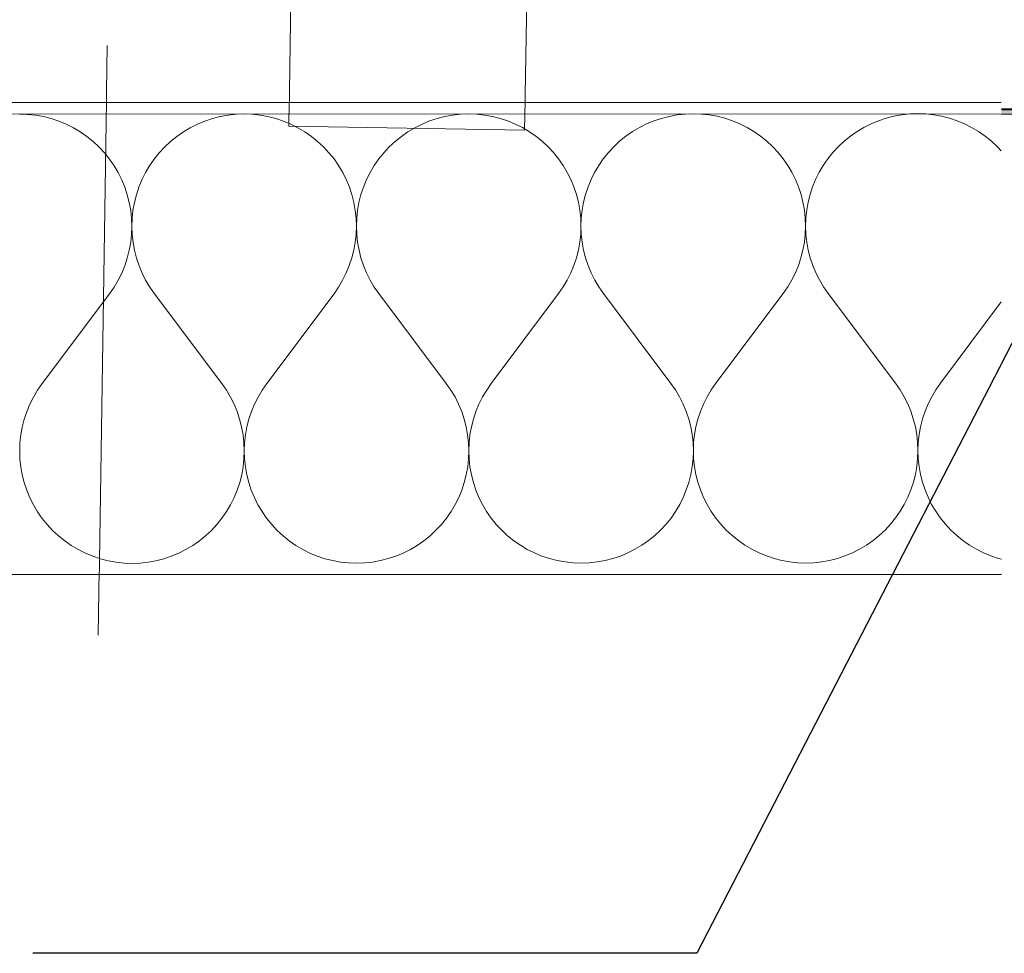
# Model space of a CAD drawing. Header units: millimetres. Extents: x -24674 to 2959, y -2716 to 20653.
# Tile 23 of 161: x -16343 to -16009, y 63 to 380. Entities that reach past the tile are written whole.
import ezdxf

# ---------------------------------------------------------------- set-up
doc = ezdxf.new("R2010")
doc.units = ezdxf.units.MM
doc.header["$MEASUREMENT"] = 0
doc.linetypes.add('Wipeout_Contour', pattern=[1000, 0, -1000])
doc.linetypes.add('Čerchovaná', pattern=[450, 200, -117.5, 15, -117.5])
for name, color, linetype in [('9._POHLED ZÁPADNÍ_1_2D prvky - obecné', 7, 'Continuous'), ('9._POHLED ZÁPADNÍ_1_Konstrukce - krov', 7, 'Continuous'), ('9._POHLED ZÁPADNÍ_1_Konstrukce - nosné', 7, 'Continuous'), ('9._POHLED ZÁPADNÍ_1_Nové_Anotace - SP', 7, 'Continuous'), ('9._POHLED ZÁPADNÍ_1_Nové_Konstrukce - nosné', 7, 'Continuous'), ('9._POHLED ZÁPADNÍ_1_Nové_Situace - terén', 7, 'Continuous'), ('9._POHLED ZÁPADNÍ_1_Nové_Výplně - Povrchové', 7, 'Continuous'), ('9._POHLED ZÁPADNÍ_1_Nové_Výplně – Řezové', 7, 'Continuous'), ('9._POHLED ZÁPADNÍ_1_Výplně - Povrchové', 7, 'Continuous'), ('9._POHLED ZÁPADNÍ_1_Výplně – Řezové', 7, 'Continuous'), ('9._POHLED ZÁPADNÍ_1_VÝTAH VAR 1', 7, 'Continuous')]:
    doc.layers.add(name, color=color, linetype=linetype)

# ---------------------------------------------------------------- blocks, each defined once
blk = doc.blocks.new('*X9', base_point=(-27719.5, -6043.99))
at = {"layer": '9._POHLED ZÁPADNÍ_1_Nové_Výplně – Řezové', "color": 21, "linetype": 'Continuous', "lineweight": 20, "true_color": 0xffaaaa}
for p, q in [((-16340.31, 347.81), (-16343.03, 347.9)), ((-16337.6, 347.52), (-16340.31, 347.81)), ((-16334.92, 347.04), (-16337.6, 347.52)), ((-16272.26, 347.55), (-16274.94, 347.07)), ((-16269.55, 347.84), (-16272.26, 347.55)), ((-16266.84, 347.94), (-16269.55, 347.84)), ((-16264.12, 347.84), (-16266.84, 347.94)), ((-16261.41, 347.55), (-16264.12, 347.84)), ((-16258.73, 347.07), (-16261.41, 347.55)), ((-16196.07, 347.59), (-16198.75, 347.1)), ((-16193.36, 347.88), (-16196.07, 347.59)), ((-16190.65, 347.98), (-16193.36, 347.88)), ((-16187.93, 347.88), (-16190.65, 347.98)), ((-16185.22, 347.59), (-16187.93, 347.88)), ((-16182.54, 347.11), (-16185.22, 347.59)), ((-16119.88, 347.62), (-16122.56, 347.14)), ((-16117.17, 347.92), (-16119.88, 347.62)), ((-16114.45, 348.01), (-16117.17, 347.92)), ((-16111.74, 347.92), (-16114.45, 348.01)), ((-16109.03, 347.63), (-16111.74, 347.92)), ((-16106.35, 347.15), (-16109.03, 347.63)), ((-16043.69, 347.66), (-16046.36, 347.17)), ((-16040.98, 347.95), (-16043.69, 347.66)), ((-16038.26, 348.05), (-16040.98, 347.95)), ((-16035.55, 347.95), (-16038.26, 348.05)), ((-16032.84, 347.66), (-16035.55, 347.95)), ((-16030.16, 347.18), (-16032.84, 347.66)), ((-16332.29, 346.36), (-16334.92, 347.04)), ((-16329.71, 345.51), (-16332.29, 346.36)), ((-16327.19, 344.47), (-16329.71, 345.51)), ((-16324.76, 343.25), (-16327.19, 344.47)), ((-16282.67, 344.49), (-16285.1, 343.27)), ((-16280.15, 345.53), (-16282.67, 344.49)), ((-16277.57, 346.39), (-16280.15, 345.53)), ((-16274.94, 347.07), (-16277.57, 346.39)), ((-16256.1, 346.4), (-16258.73, 347.07)), ((-16253.52, 345.54), (-16256.1, 346.4)), ((-16251, 344.5), (-16253.52, 345.54)), ((-16248.57, 343.29), (-16251, 344.5)), ((-16206.47, 344.52), (-16208.91, 343.3)), ((-16203.96, 345.57), (-16206.47, 344.52)), ((-16201.38, 346.43), (-16203.96, 345.57)), ((-16198.75, 347.1), (-16201.38, 346.43)), ((-16179.91, 346.44), (-16182.54, 347.11)), ((-16177.33, 345.58), (-16179.91, 346.44)), ((-16174.81, 344.54), (-16177.33, 345.58)), ((-16172.38, 343.32), (-16174.81, 344.54)), ((-16130.28, 344.56), (-16132.72, 343.34)), ((-16127.77, 345.6), (-16130.28, 344.56)), ((-16125.19, 346.46), (-16127.77, 345.6)), ((-16122.56, 347.14), (-16125.19, 346.46)), ((-16103.72, 346.47), (-16106.35, 347.15)), ((-16101.14, 345.62), (-16103.72, 346.47)), ((-16098.62, 344.58), (-16101.14, 345.62)), ((-16096.19, 343.36), (-16098.62, 344.58)), ((-16054.09, 344.6), (-16056.53, 343.38)), ((-16051.58, 345.64), (-16054.09, 344.6)), ((-16049, 346.5), (-16051.58, 345.64)), ((-16046.36, 347.17), (-16049, 346.5)), ((-16027.53, 346.51), (-16030.16, 347.18)), ((-16024.94, 345.65), (-16027.53, 346.51)), ((-16022.43, 344.61), (-16024.94, 345.65)), ((-16020, 343.4), (-16022.43, 344.61)), ((-16322.42, 341.86), (-16324.76, 343.25)), ((-16320.18, 340.31), (-16322.42, 341.86)), ((-16287.44, 341.88), (-16289.67, 340.32)), ((-16285.1, 343.27), (-16287.44, 341.88)), ((-16246.23, 341.9), (-16248.57, 343.29)), ((-16243.99, 340.35), (-16246.23, 341.9)), ((-16211.25, 341.91), (-16213.48, 340.36)), ((-16208.91, 343.3), (-16211.25, 341.91)), ((-16170.04, 341.93), (-16172.38, 343.32)), ((-16167.8, 340.38), (-16170.04, 341.93)), ((-16135.06, 341.95), (-16137.29, 340.4)), ((-16132.72, 343.34), (-16135.06, 341.95)), ((-16093.85, 341.97), (-16096.19, 343.36)), ((-16091.61, 340.42), (-16093.85, 341.97)), ((-16058.86, 341.99), (-16061.1, 340.43)), ((-16056.53, 343.38), (-16058.86, 341.99)), ((-16017.66, 342.01), (-16020, 343.4)), ((-16015.42, 340.46), (-16017.66, 342.01)), ((-16318.07, 338.6), (-16320.18, 340.31)), ((-16316.07, 336.75), (-16318.07, 338.6)), ((-16291.79, 338.62), (-16293.78, 336.76)), ((-16289.67, 340.32), (-16291.79, 338.62)), ((-16241.88, 338.64), (-16243.99, 340.35)), ((-16239.88, 336.79), (-16241.88, 338.64)), ((-16215.6, 338.65), (-16217.59, 336.8)), ((-16213.48, 340.36), (-16215.6, 338.65)), ((-16165.69, 338.68), (-16167.8, 340.38)), ((-16163.69, 336.82), (-16165.69, 338.68)), ((-16139.41, 338.69), (-16141.4, 336.83)), ((-16137.29, 340.4), (-16139.41, 338.69)), ((-16089.49, 338.71), (-16091.61, 340.42)), ((-16087.5, 336.86), (-16089.49, 338.71)), ((-16063.22, 338.73), (-16065.2, 336.87)), ((-16061.1, 340.43), (-16063.22, 338.73)), ((-16013.3, 338.75), (-16015.42, 340.46)), ((-16011.31, 336.9), (-16013.3, 338.75)), ((-16314.22, 334.76), (-16316.07, 336.75)), ((-16312.51, 332.64), (-16314.22, 334.76)), ((-16295.63, 334.77), (-16297.33, 332.65)), ((-16293.78, 336.76), (-16295.63, 334.77)), ((-16238.03, 334.8), (-16239.88, 336.79)), ((-16236.32, 332.68), (-16238.03, 334.8)), ((-16219.44, 334.8), (-16221.14, 332.69)), ((-16217.59, 336.8), (-16219.44, 334.8)), ((-16161.84, 334.83), (-16163.69, 336.82)), ((-16160.13, 332.71), (-16161.84, 334.83)), ((-16143.25, 334.84), (-16144.95, 332.72)), ((-16141.4, 336.83), (-16143.25, 334.84)), ((-16085.65, 334.87), (-16087.5, 336.86)), ((-16083.94, 332.75), (-16085.65, 334.87)), ((-16067.06, 334.88), (-16068.76, 332.76)), ((-16065.2, 336.87), (-16067.06, 334.88)), ((-16009.95, 335.43), (-16011.31, 336.9)), ((-16310.96, 330.41), (-16312.51, 332.64)), ((-16297.33, 332.65), (-16298.88, 330.41)), ((-16234.77, 330.44), (-16236.32, 332.68)), ((-16221.14, 332.69), (-16222.69, 330.45)), ((-16158.58, 330.48), (-16160.13, 332.71)), ((-16144.95, 332.72), (-16146.5, 330.49)), ((-16082.39, 330.52), (-16083.94, 332.75)), ((-16068.76, 332.76), (-16070.31, 330.52)), ((-16309.57, 328.07), (-16310.96, 330.41)), ((-16308.36, 325.63), (-16309.57, 328.07)), ((-16300.27, 328.07), (-16301.48, 325.64)), ((-16298.88, 330.41), (-16300.27, 328.07)), ((-16233.38, 328.1), (-16234.77, 330.44)), ((-16232.16, 325.67), (-16233.38, 328.1)), ((-16224.08, 328.11), (-16225.29, 325.67)), ((-16222.69, 330.45), (-16224.08, 328.11)), ((-16157.19, 328.14), (-16158.58, 330.48)), ((-16155.97, 325.71), (-16157.19, 328.14)), ((-16147.89, 328.14), (-16149.1, 325.71)), ((-16146.5, 330.49), (-16147.89, 328.14)), ((-16081, 328.18), (-16082.39, 330.52)), ((-16079.78, 325.74), (-16081, 328.18)), ((-16071.7, 328.18), (-16072.91, 325.75)), ((-16070.31, 330.52), (-16071.7, 328.18)), ((-16307.31, 323.12), (-16308.36, 325.63)), ((-16301.48, 325.64), (-16302.52, 323.12)), ((-16231.12, 323.16), (-16232.16, 325.67)), ((-16225.29, 325.67), (-16226.33, 323.16)), ((-16154.93, 323.19), (-16155.97, 325.71)), ((-16149.1, 325.71), (-16150.14, 323.2)), ((-16078.74, 323.23), (-16079.78, 325.74)), ((-16072.91, 325.75), (-16073.95, 323.23)), ((-16306.46, 320.54), (-16307.31, 323.12)), ((-16302.52, 323.12), (-16303.38, 320.54)), ((-16230.26, 320.58), (-16231.12, 323.16)), ((-16226.33, 323.16), (-16227.19, 320.58)), ((-16154.07, 320.61), (-16154.93, 323.19)), ((-16150.14, 323.2), (-16151, 320.61)), ((-16077.88, 320.65), (-16078.74, 323.23)), ((-16073.95, 323.23), (-16074.81, 320.65)), ((-16305.78, 317.9), (-16306.46, 320.54)), ((-16305.3, 315.23), (-16305.78, 317.9)), ((-16304.05, 317.9), (-16304.53, 315.23)), ((-16303.38, 320.54), (-16304.05, 317.9)), ((-16229.59, 317.94), (-16230.26, 320.58)), ((-16229.11, 315.26), (-16229.59, 317.94)), ((-16227.86, 317.94), (-16228.34, 315.26)), ((-16227.19, 320.58), (-16227.86, 317.94)), ((-16153.4, 317.98), (-16154.07, 320.61)), ((-16152.92, 315.3), (-16153.4, 317.98)), ((-16151.67, 317.98), (-16152.15, 315.3)), ((-16151, 320.61), (-16151.67, 317.98)), ((-16077.21, 318.01), (-16077.88, 320.65)), ((-16076.73, 315.34), (-16077.21, 318.01)), ((-16075.48, 318.01), (-16075.96, 315.34)), ((-16074.81, 320.65), (-16075.48, 318.01)), ((-16305.01, 312.52), (-16305.3, 315.23)), ((-16304.53, 315.23), (-16304.82, 312.52)), ((-16228.82, 312.56), (-16229.11, 315.26)), ((-16228.34, 315.26), (-16228.63, 312.56)), ((-16152.63, 312.59), (-16152.92, 315.3)), ((-16152.15, 315.3), (-16152.44, 312.59)), ((-16076.44, 312.63), (-16076.73, 315.34)), ((-16075.96, 315.34), (-16076.25, 312.63)), ((-16304.91, 309.8), (-16305.01, 312.52)), ((-16304.82, 312.52), (-16304.91, 309.8)), ((-16228.72, 309.84), (-16228.82, 312.56)), ((-16228.63, 312.56), (-16228.72, 309.84)), ((-16152.53, 309.88), (-16152.63, 312.59)), ((-16152.44, 312.59), (-16152.53, 309.88)), ((-16076.34, 309.91), (-16076.44, 312.63)), ((-16076.25, 312.63), (-16076.34, 309.91)), ((-16305.01, 307.08), (-16304.91, 309.8)), ((-16304.91, 309.8), (-16304.81, 307.08)), ((-16228.82, 307.12), (-16228.72, 309.84)), ((-16228.72, 309.84), (-16228.62, 307.12)), ((-16152.63, 307.16), (-16152.53, 309.88)), ((-16152.53, 309.88), (-16152.43, 307.16)), ((-16076.44, 307.19), (-16076.34, 309.91)), ((-16076.34, 309.91), (-16076.24, 307.19)), ((-16305.79, 301.7), (-16305.3, 304.38)), ((-16305.3, 304.38), (-16305.01, 307.08)), ((-16304.81, 307.08), (-16304.52, 304.38)), ((-16304.52, 304.38), (-16304.03, 301.7)), ((-16229.59, 301.74), (-16229.11, 304.42)), ((-16229.11, 304.42), (-16228.82, 307.12)), ((-16228.62, 307.12), (-16228.33, 304.42)), ((-16228.33, 304.42), (-16227.84, 301.74)), ((-16153.4, 301.77), (-16152.92, 304.45)), ((-16152.92, 304.45), (-16152.63, 307.16)), ((-16152.43, 307.16), (-16152.14, 304.45)), ((-16152.14, 304.45), (-16151.65, 301.78)), ((-16077.21, 301.81), (-16076.73, 304.49)), ((-16076.73, 304.49), (-16076.44, 307.19)), ((-16076.24, 307.19), (-16075.95, 304.49)), ((-16075.95, 304.49), (-16075.46, 301.81)), ((-16306.46, 299.07), (-16305.79, 301.7)), ((-16304.03, 301.7), (-16303.36, 299.07)), ((-16230.27, 299.1), (-16229.59, 301.74)), ((-16227.84, 301.74), (-16227.17, 299.1)), ((-16154.08, 299.14), (-16153.4, 301.77)), ((-16151.65, 301.78), (-16150.98, 299.14)), ((-16077.89, 299.18), (-16077.21, 301.81)), ((-16075.46, 301.81), (-16074.78, 299.18)), ((-16307.32, 296.48), (-16306.46, 299.07)), ((-16303.36, 299.07), (-16302.49, 296.49)), ((-16231.13, 296.52), (-16230.27, 299.1)), ((-16227.17, 299.1), (-16226.3, 296.52)), ((-16154.94, 296.56), (-16154.08, 299.14)), ((-16150.98, 299.14), (-16150.11, 296.56)), ((-16078.75, 296.59), (-16077.89, 299.18)), ((-16074.78, 299.18), (-16073.92, 296.6)), ((-16308.36, 293.97), (-16307.32, 296.48)), ((-16302.49, 296.49), (-16301.45, 293.97)), ((-16233.39, 291.58), (-16232.17, 294.01)), ((-16232.17, 294.01), (-16231.13, 296.52)), ((-16226.3, 296.52), (-16225.26, 294.01)), ((-16225.26, 294.01), (-16224.04, 291.58)), ((-16157.2, 291.61), (-16155.98, 294.04)), ((-16155.98, 294.04), (-16154.94, 296.56)), ((-16150.11, 296.56), (-16149.07, 294.05)), ((-16149.07, 294.05), (-16147.85, 291.62)), ((-16081.01, 291.65), (-16079.79, 294.08)), ((-16079.79, 294.08), (-16078.75, 296.59)), ((-16073.92, 296.6), (-16072.88, 294.08)), ((-16072.88, 294.08), (-16071.66, 291.65)), ((-16310.97, 289.2), (-16309.58, 291.54)), ((-16309.58, 291.54), (-16308.36, 293.97)), ((-16301.45, 293.97), (-16300.23, 291.54)), ((-16300.23, 291.54), (-16298.84, 289.21)), ((-16234.78, 289.24), (-16233.39, 291.58)), ((-16224.04, 291.58), (-16222.65, 289.24)), ((-16158.59, 289.27), (-16157.2, 291.61)), ((-16147.85, 291.62), (-16146.46, 289.28)), ((-16082.4, 289.31), (-16081.01, 291.65)), ((-16071.66, 291.65), (-16070.27, 289.32)), ((-16312.52, 286.97), (-16310.97, 289.2)), ((-16298.84, 289.21), (-16297.28, 286.97)), ((-16236.33, 287), (-16234.78, 289.24)), ((-16222.65, 289.24), (-16221.09, 287.01)), ((-16160.14, 287.04), (-16158.59, 289.27)), ((-16146.46, 289.28), (-16144.9, 287.05)), ((-16083.95, 287.08), (-16082.4, 289.31)), ((-16070.27, 289.32), (-16068.71, 287.08)), ((-16312.52, 286.97), (-16335.36, 256.48)), ((-16297.28, 286.97), (-16274.41, 256.51)), ((-16236.33, 287), (-16259.17, 256.52)), ((-16221.09, 287.01), (-16198.22, 256.54)), ((-16160.14, 287.04), (-16182.98, 256.55)), ((-16144.9, 287.05), (-16122.03, 256.58)), ((-16083.95, 287.08), (-16106.79, 256.59)), ((-16068.71, 287.08), (-16045.84, 256.62)), ((-16009.93, 284.22), (-16030.6, 256.63)), ((-16336.92, 254.24), (-16338.3, 251.91)), ((-16335.36, 256.48), (-16336.92, 254.24)), ((-16272.86, 254.28), (-16274.41, 256.51)), ((-16271.46, 251.94), (-16272.86, 254.28)), ((-16260.73, 254.28), (-16262.11, 251.94)), ((-16259.17, 256.52), (-16260.73, 254.28)), ((-16196.67, 254.31), (-16198.22, 256.54)), ((-16195.27, 251.97), (-16196.67, 254.31)), ((-16184.53, 254.32), (-16185.92, 251.98)), ((-16182.98, 256.55), (-16184.53, 254.32)), ((-16120.48, 254.35), (-16122.03, 256.58)), ((-16119.08, 252.01), (-16120.48, 254.35)), ((-16108.34, 254.35), (-16109.73, 252.02)), ((-16106.79, 256.59), (-16108.34, 254.35)), ((-16044.28, 254.39), (-16045.84, 256.62)), ((-16042.89, 252.05), (-16044.28, 254.39)), ((-16032.15, 254.39), (-16033.54, 252.05)), ((-16030.6, 256.63), (-16032.15, 254.39)), ((-16338.3, 251.91), (-16339.52, 249.47)), ((-16270.24, 249.51), (-16271.46, 251.94)), ((-16262.11, 251.94), (-16263.33, 249.51)), ((-16194.05, 249.54), (-16195.27, 251.97)), ((-16185.92, 251.98), (-16187.14, 249.55)), ((-16117.86, 249.58), (-16119.08, 252.01)), ((-16109.73, 252.02), (-16110.95, 249.58)), ((-16041.67, 249.62), (-16042.89, 252.05)), ((-16033.54, 252.05), (-16034.76, 249.62)), ((-16339.52, 249.47), (-16340.57, 246.96)), ((-16269.2, 246.99), (-16270.24, 249.51)), ((-16263.33, 249.51), (-16264.37, 247)), ((-16193.01, 247.03), (-16194.05, 249.54)), ((-16187.14, 249.55), (-16188.18, 247.03)), ((-16116.82, 247.07), (-16117.86, 249.58)), ((-16110.95, 249.58), (-16111.99, 247.07)), ((-16040.63, 247.1), (-16041.67, 249.62)), ((-16034.76, 249.62), (-16035.8, 247.11)), ((-16341.43, 244.38), (-16342.1, 241.74)), ((-16340.57, 246.96), (-16341.43, 244.38)), ((-16268.34, 244.41), (-16269.2, 246.99)), ((-16267.66, 241.78), (-16268.34, 244.41)), ((-16265.23, 244.42), (-16265.91, 241.78)), ((-16264.37, 247), (-16265.23, 244.42)), ((-16192.15, 244.45), (-16193.01, 247.03)), ((-16191.47, 241.82), (-16192.15, 244.45)), ((-16189.04, 244.45), (-16189.72, 241.82)), ((-16188.18, 247.03), (-16189.04, 244.45)), ((-16115.96, 244.49), (-16116.82, 247.07)), ((-16115.28, 241.85), (-16115.96, 244.49)), ((-16112.85, 244.49), (-16113.53, 241.85)), ((-16111.99, 247.07), (-16112.85, 244.49)), ((-16039.77, 244.52), (-16040.63, 247.1)), ((-16039.09, 241.89), (-16039.77, 244.52)), ((-16036.66, 244.53), (-16037.34, 241.89)), ((-16035.8, 247.11), (-16036.66, 244.53)), ((-16342.1, 241.74), (-16342.58, 239.07)), ((-16267.17, 239.1), (-16267.66, 241.78)), ((-16265.91, 241.78), (-16266.39, 239.1)), ((-16190.98, 239.14), (-16191.47, 241.82)), ((-16189.72, 241.82), (-16190.2, 239.14)), ((-16114.79, 239.18), (-16115.28, 241.85)), ((-16113.53, 241.85), (-16114.01, 239.18)), ((-16038.6, 239.21), (-16039.09, 241.89)), ((-16037.34, 241.89), (-16037.82, 239.21)), ((-16342.58, 239.07), (-16342.87, 236.36)), ((-16266.88, 236.4), (-16267.17, 239.1)), ((-16266.39, 239.1), (-16266.68, 236.4)), ((-16190.69, 236.43), (-16190.98, 239.14)), ((-16190.2, 239.14), (-16190.49, 236.43)), ((-16114.5, 236.47), (-16114.79, 239.18)), ((-16114.01, 239.18), (-16114.3, 236.47)), ((-16038.31, 236.51), (-16038.6, 239.21)), ((-16037.82, 239.21), (-16038.11, 236.51)), ((-16342.87, 236.36), (-16342.97, 233.64)), ((-16266.78, 233.68), (-16266.88, 236.4)), ((-16266.68, 236.4), (-16266.78, 233.68)), ((-16190.59, 233.72), (-16190.69, 236.43)), ((-16190.49, 236.43), (-16190.59, 233.72)), ((-16114.4, 233.75), (-16114.5, 236.47)), ((-16114.3, 236.47), (-16114.4, 233.75)), ((-16038.21, 233.79), (-16038.31, 236.51)), ((-16038.11, 236.51), (-16038.21, 233.79)), ((-16342.97, 233.64), (-16342.87, 230.92)), ((-16342.87, 230.92), (-16342.58, 228.22)), ((-16267.16, 228.25), (-16266.87, 230.96)), ((-16266.87, 230.96), (-16266.78, 233.68)), ((-16266.78, 233.68), (-16266.68, 230.96)), ((-16266.68, 230.96), (-16266.39, 228.26)), ((-16190.97, 228.29), (-16190.68, 231)), ((-16190.68, 231), (-16190.59, 233.72)), ((-16190.59, 233.72), (-16190.49, 231)), ((-16190.49, 231), (-16190.2, 228.29)), ((-16114.78, 228.33), (-16114.49, 231.03)), ((-16114.49, 231.03), (-16114.4, 233.75)), ((-16114.4, 233.75), (-16114.3, 231.03)), ((-16114.3, 231.03), (-16114.01, 228.33)), ((-16038.59, 228.36), (-16038.3, 231.07)), ((-16038.3, 231.07), (-16038.21, 233.79)), ((-16038.21, 233.79), (-16038.11, 231.07)), ((-16038.11, 231.07), (-16037.82, 228.37)), ((-16342.58, 228.22), (-16342.1, 225.54)), ((-16267.64, 225.58), (-16267.16, 228.25)), ((-16266.39, 228.26), (-16265.91, 225.58)), ((-16191.45, 225.61), (-16190.97, 228.29)), ((-16190.2, 228.29), (-16189.72, 225.61)), ((-16115.26, 225.65), (-16114.78, 228.33)), ((-16114.01, 228.33), (-16113.53, 225.65)), ((-16039.07, 225.69), (-16038.59, 228.36)), ((-16037.82, 228.37), (-16037.34, 225.69)), ((-16342.1, 225.54), (-16341.43, 222.91)), ((-16268.31, 222.94), (-16267.64, 225.58)), ((-16265.91, 225.58), (-16265.24, 222.94)), ((-16192.12, 222.98), (-16191.45, 225.61)), ((-16189.72, 225.61), (-16189.05, 222.98)), ((-16115.93, 223.01), (-16115.26, 225.65)), ((-16113.53, 225.65), (-16112.86, 223.02)), ((-16039.74, 223.05), (-16039.07, 225.69)), ((-16037.34, 225.69), (-16036.67, 223.05)), ((-16341.43, 222.91), (-16340.57, 220.32)), ((-16269.17, 220.36), (-16268.31, 222.94)), ((-16265.24, 222.94), (-16264.38, 220.36)), ((-16192.98, 220.39), (-16192.12, 222.98)), ((-16189.05, 222.98), (-16188.19, 220.4)), ((-16116.79, 220.43), (-16115.93, 223.01)), ((-16112.86, 223.02), (-16112, 220.43)), ((-16040.6, 220.47), (-16039.74, 223.05)), ((-16036.67, 223.05), (-16035.81, 220.47)), ((-16340.57, 220.32), (-16339.53, 217.81)), ((-16339.53, 217.81), (-16338.31, 215.38)), ((-16271.42, 215.41), (-16270.21, 217.84)), ((-16270.21, 217.84), (-16269.17, 220.36)), ((-16264.38, 220.36), (-16263.34, 217.85)), ((-16263.34, 217.85), (-16262.12, 215.41)), ((-16195.23, 215.45), (-16194.02, 217.88)), ((-16194.02, 217.88), (-16192.98, 220.39)), ((-16188.19, 220.4), (-16187.15, 217.88)), ((-16187.15, 217.88), (-16185.93, 215.45)), ((-16119.04, 215.48), (-16117.83, 217.92)), ((-16117.83, 217.92), (-16116.79, 220.43)), ((-16112, 220.43), (-16110.96, 217.92)), ((-16110.96, 217.92), (-16109.74, 215.49)), ((-16042.85, 215.52), (-16041.64, 217.95)), ((-16041.64, 217.95), (-16040.6, 220.47)), ((-16035.81, 220.47), (-16034.77, 217.96)), ((-16034.77, 217.96), (-16033.55, 215.52)), ((-16338.31, 215.38), (-16336.92, 213.04)), ((-16272.81, 213.07), (-16271.42, 215.41)), ((-16262.12, 215.41), (-16260.73, 213.07)), ((-16196.62, 213.11), (-16195.23, 215.45)), ((-16185.93, 215.45), (-16184.54, 213.11)), ((-16120.43, 213.14), (-16119.04, 215.48)), ((-16109.74, 215.49), (-16108.35, 213.15)), ((-16044.24, 213.18), (-16042.85, 215.52)), ((-16033.55, 215.52), (-16032.16, 213.18)), ((-16336.92, 213.04), (-16335.37, 210.8)), ((-16335.37, 210.8), (-16333.66, 208.69)), ((-16276.06, 208.71), (-16274.36, 210.83)), ((-16274.36, 210.83), (-16272.81, 213.07)), ((-16260.73, 213.07), (-16259.18, 210.84)), ((-16259.18, 210.84), (-16257.47, 208.72)), ((-16199.87, 208.75), (-16198.17, 210.87)), ((-16198.17, 210.87), (-16196.62, 213.11)), ((-16184.54, 213.11), (-16182.99, 210.88)), ((-16182.99, 210.88), (-16181.28, 208.76)), ((-16123.68, 208.79), (-16121.98, 210.91)), ((-16121.98, 210.91), (-16120.43, 213.14)), ((-16108.35, 213.15), (-16106.8, 210.91)), ((-16106.8, 210.91), (-16105.09, 208.8)), ((-16047.49, 208.82), (-16045.79, 210.94)), ((-16045.79, 210.94), (-16044.24, 213.18)), ((-16032.16, 213.18), (-16030.61, 210.95)), ((-16030.61, 210.95), (-16028.9, 208.83)), ((-16333.66, 208.69), (-16331.81, 206.69)), ((-16277.92, 206.72), (-16276.06, 208.71)), ((-16257.47, 208.72), (-16255.62, 206.73)), ((-16201.73, 206.76), (-16199.87, 208.75)), ((-16181.28, 208.76), (-16179.43, 206.77)), ((-16125.54, 206.79), (-16123.68, 208.79)), ((-16105.09, 208.8), (-16103.24, 206.8)), ((-16049.35, 206.83), (-16047.49, 208.82)), ((-16028.9, 208.83), (-16027.05, 206.84)), ((-16331.81, 206.69), (-16329.82, 204.84)), ((-16329.82, 204.84), (-16327.7, 203.13)), ((-16282.02, 203.16), (-16279.91, 204.87)), ((-16279.91, 204.87), (-16277.92, 206.72)), ((-16255.62, 206.73), (-16253.63, 204.88)), ((-16253.63, 204.88), (-16251.51, 203.17)), ((-16205.83, 203.19), (-16203.72, 204.9)), ((-16203.72, 204.9), (-16201.73, 206.76)), ((-16179.43, 206.77), (-16177.44, 204.91)), ((-16177.44, 204.91), (-16175.32, 203.21)), ((-16129.64, 203.23), (-16127.53, 204.94)), ((-16127.53, 204.94), (-16125.54, 206.79)), ((-16103.24, 206.8), (-16101.25, 204.95)), ((-16101.25, 204.95), (-16099.13, 203.24)), ((-16053.45, 203.27), (-16051.34, 204.97)), ((-16051.34, 204.97), (-16049.35, 206.83)), ((-16027.05, 206.84), (-16025.06, 204.99)), ((-16025.06, 204.99), (-16022.94, 203.28)), ((-16327.7, 203.13), (-16325.46, 201.58)), ((-16325.46, 201.58), (-16323.12, 200.2)), ((-16286.6, 200.21), (-16284.26, 201.6)), ((-16284.26, 201.6), (-16282.02, 203.16)), ((-16251.51, 203.17), (-16249.27, 201.62)), ((-16249.27, 201.62), (-16246.93, 200.23)), ((-16210.41, 200.25), (-16208.07, 201.64)), ((-16208.07, 201.64), (-16205.83, 203.19)), ((-16175.32, 203.21), (-16173.08, 201.66)), ((-16173.08, 201.66), (-16170.74, 200.27)), ((-16134.22, 200.29), (-16131.88, 201.68)), ((-16131.88, 201.68), (-16129.64, 203.23)), ((-16099.13, 203.24), (-16096.89, 201.69)), ((-16096.89, 201.69), (-16094.55, 200.31)), ((-16058.02, 200.32), (-16055.69, 201.71)), ((-16055.69, 201.71), (-16053.45, 203.27)), ((-16022.94, 203.28), (-16020.7, 201.73)), ((-16020.7, 201.73), (-16018.36, 200.34)), ((-16323.12, 200.2), (-16320.69, 198.98)), ((-16320.69, 198.98), (-16318.18, 197.94)), ((-16318.18, 197.94), (-16315.6, 197.08)), ((-16294.12, 197.09), (-16291.54, 197.95)), ((-16291.54, 197.95), (-16289.03, 198.99)), ((-16289.03, 198.99), (-16286.6, 200.21)), ((-16246.93, 200.23), (-16244.5, 199.02)), ((-16244.5, 199.02), (-16241.99, 197.98)), ((-16241.99, 197.98), (-16239.4, 197.12)), ((-16239.4, 197.12), (-16236.77, 196.45)), ((-16220.57, 196.45), (-16217.93, 197.13)), ((-16217.93, 197.13), (-16215.35, 197.99)), ((-16215.35, 197.99), (-16212.84, 199.03)), ((-16212.84, 199.03), (-16210.41, 200.25)), ((-16170.74, 200.27), (-16168.31, 199.05)), ((-16168.31, 199.05), (-16165.8, 198.01)), ((-16165.8, 198.01), (-16163.21, 197.15)), ((-16163.21, 197.15), (-16160.58, 196.48)), ((-16144.38, 196.49), (-16141.74, 197.16)), ((-16141.74, 197.16), (-16139.16, 198.02)), ((-16139.16, 198.02), (-16136.65, 199.07)), ((-16136.65, 199.07), (-16134.22, 200.29)), ((-16094.55, 200.31), (-16092.12, 199.09)), ((-16092.12, 199.09), (-16089.61, 198.05)), ((-16089.61, 198.05), (-16087.02, 197.19)), ((-16087.02, 197.19), (-16084.39, 196.52)), ((-16068.19, 196.53), (-16065.55, 197.2)), ((-16065.55, 197.2), (-16062.97, 198.06)), ((-16062.97, 198.06), (-16060.46, 199.1)), ((-16060.46, 199.1), (-16058.02, 200.32)), ((-16018.36, 200.34), (-16015.93, 199.13)), ((-16015.93, 199.13), (-16013.42, 198.08)), ((-16013.42, 198.08), (-16010.83, 197.23)), ((-16010.83, 197.23), (-16009.88, 196.98)), ((-16315.6, 197.08), (-16312.96, 196.41)), ((-16312.96, 196.41), (-16310.28, 195.93)), ((-16310.28, 195.93), (-16307.58, 195.64)), ((-16307.58, 195.64), (-16304.86, 195.54)), ((-16304.86, 195.54), (-16302.14, 195.64)), ((-16302.14, 195.64), (-16299.43, 195.93)), ((-16299.43, 195.93), (-16296.76, 196.42)), ((-16296.76, 196.42), (-16294.12, 197.09)), ((-16236.77, 196.45), (-16234.09, 195.96)), ((-16234.09, 195.96), (-16231.39, 195.67)), ((-16231.39, 195.67), (-16228.67, 195.58)), ((-16228.67, 195.58), (-16225.95, 195.68)), ((-16225.95, 195.68), (-16223.24, 195.97)), ((-16223.24, 195.97), (-16220.57, 196.45)), ((-16160.58, 196.48), (-16157.9, 196)), ((-16157.9, 196), (-16155.2, 195.71)), ((-16155.2, 195.71), (-16152.48, 195.61)), ((-16152.48, 195.61), (-16149.76, 195.71)), ((-16149.76, 195.71), (-16147.05, 196)), ((-16147.05, 196), (-16144.38, 196.49)), ((-16084.39, 196.52), (-16081.71, 196.04)), ((-16081.71, 196.04), (-16079.01, 195.75)), ((-16079.01, 195.75), (-16076.29, 195.65)), ((-16076.29, 195.65), (-16073.57, 195.75)), ((-16073.57, 195.75), (-16070.86, 196.04)), ((-16070.86, 196.04), (-16068.19, 196.53))]:
    blk.add_line(p, q, dxfattribs=at)

msp = doc.modelspace()

# ---------------------------------------------------------------- hatches: boundary and pattern name
at = {"layer": '9._POHLED ZÁPADNÍ_1_Nové_Situace - terén', "linetype": 'Continuous', "lineweight": 0, "true_color": 0xfed4d4}
msp.add_hatch(color=254, dxfattribs=at).paths.add_polyline_path([(-20142.43, 2682.34), (-20183.55, 346.74), (-15902.04, 348.04), (-16017.44, 349.73), (-16015.08, 511.79), (-16234.47, 512.68), (-16235.75, 429.96), (-16395.73, 432.45), (-16394.48, 513.33), (-20103.77, 528.31), (-20103.2, 668.3), (-20031.2, 668.01), (-19999.86, 2682.35)])
msp.add_hatch(color=254, dxfattribs=at).paths.add_polyline_path([(-20142.43, 2682.34), (-20183.55, 346.74), (-15902.04, 348.04), (-16017.44, 349.73), (-16015.08, 511.79), (-16234.47, 512.68), (-16235.75, 429.96), (-16395.73, 432.45), (-16394.48, 513.33), (-20103.77, 528.31), (-20103.2, 668.3), (-20031.2, 668.01), (-19999.86, 2682.35)])

# ---------------------------------------------------------------- linework, layer by layer
at = {"layer": '9._POHLED ZÁPADNÍ_1_Nové_Anotace - SP', "color": 1, "linetype": 'Continuous', "lineweight": 25}
msp.add_line((-16113.2, 63.28), (-16338.46, 63.28), dxfattribs=at)
at = {"layer": '9._POHLED ZÁPADNÍ_1_Nové_Situace - terén', "color": 1, "linetype": 'Continuous', "lineweight": 25, "flags": 128}
msp.add_lwpolyline([(-20142.43, 2682.34), (-20183.55, 346.74), (-15902.04, 348.04), (-16017.44, 349.73), (-16015.08, 511.79), (-16234.47, 512.68), (-16235.75, 429.96), (-16395.73, 432.45), (-16394.48, 513.33), (-20103.77, 528.31), (-20103.2, 668.3), (-20031.2, 668.01), (-19999.86, 2682.35)], close=True, dxfattribs=at)
msp.add_lwpolyline([(-20142.43, 2682.34), (-20183.55, 346.74), (-15902.04, 348.04), (-16017.44, 349.73), (-16015.08, 511.79), (-16234.47, 512.68), (-16235.75, 429.96), (-16395.73, 432.45), (-16394.48, 513.33), (-20103.77, 528.31), (-20103.2, 668.3), (-20031.2, 668.01), (-19999.86, 2682.35)], close=True, dxfattribs=at)

# ---------------------------------------------------------------- next in the draw order: wipeouts: each hides what was drawn before it
at = {"color": 254, "linetype": 'Wipeout_Contour', "lineweight": 0, "ltscale": 72995.383912}
msp.add_wipeout([(-20484.72, 189.72), (-16009.88, 191.87), (-16009.96, 351.87), (-20481.93, 349.73)], dxfattribs=at).dxf.layer = '9._POHLED ZÁPADNÍ_1_Nové_Výplně - Povrchové'

# ---------------------------------------------------------------- next in the draw order: hatches: boundary and pattern name
at = {"layer": '9._POHLED ZÁPADNÍ_1_Výplně – Řezové', "linetype": 'Continuous', "lineweight": 13}
msp.add_hatch(color=254, dxfattribs=at).paths.add_polyline_path([(-16017.44, 349.73), (-15847.46, 347.25), (-15831.45, 1445.15), (-15931.44, 1446.61), (-16001.43, 1447.63)])

# ---------------------------------------------------------------- next in the draw order: linework, layer by layer
at = {"layer": '9._POHLED ZÁPADNÍ_1_Konstrukce - nosné', "color": 7, "linetype": 'Continuous', "lineweight": 50, "flags": 128}
for points in [[(-16001.43, 1447.63), (-16017.44, 349.73)], [(-16017.44, 349.73), (-15847.46, 347.25)]]:
    msp.add_lwpolyline(points, dxfattribs=at)
at = {"layer": '9._POHLED ZÁPADNÍ_1_Nové_Konstrukce - nosné', "color": 1, "linetype": 'Continuous', "lineweight": 25, "flags": 128}
for points in [[(-16009.96, 351.87), (-20481.93, 349.73)], [(-20484.72, 189.72), (-16009.88, 191.87)]]:
    msp.add_lwpolyline(points, dxfattribs=at)

# ---------------------------------------------------------------- next in the draw order: wipeouts: each hides what was drawn before it
at = {"color": 254, "linetype": 'Wipeout_Contour', "lineweight": 0, "ltscale": 72102.487205}
msp.add_wipeout([(-20184.46, 348.52), (-15847.42, 349.83), (-15847.54, 749.83), (-20184.58, 748.52)], dxfattribs=at).dxf.layer = '9._POHLED ZÁPADNÍ_1_Výplně - Povrchové'

# ---------------------------------------------------------------- next in the draw order: linework, layer by layer
at = {"layer": '9._POHLED ZÁPADNÍ_1_Konstrukce - nosné', "color": 251, "linetype": 'Continuous', "lineweight": 20, "true_color": 0x6a6a6a, "flags": 128}
msp.add_lwpolyline([(-20184.46, 348.52), (-15847.42, 349.83)], dxfattribs=at)

# ---------------------------------------------------------------- next in the draw order: wipeouts: each hides what was drawn before it
at = {"color": 254, "linetype": 'Wipeout_Contour', "lineweight": 0, "ltscale": 72995.383912}
msp.add_wipeout([(-20484.72, 189.72), (-16009.88, 191.87), (-16009.96, 351.87), (-20481.93, 349.73)], dxfattribs=at).dxf.layer = '9._POHLED ZÁPADNÍ_1_Nové_Výplně – Řezové'

# ---------------------------------------------------------------- next in the draw order: linework, layer by layer
at = {"layer": '9._POHLED ZÁPADNÍ_1_2D prvky - obecné', "color": 7, "linetype": 'Continuous', "lineweight": 13}
msp.add_line((-20183.56, 346.74), (-492.64, 352.73), dxfattribs=at)
at = {"layer": '9._POHLED ZÁPADNÍ_1_Konstrukce - krov', "color": 8, "linetype": 'Čerchovaná', "lineweight": 13}
msp.add_line((-16316.31, 171.17), (-16254.35, 4274.47), dxfattribs=at)
at = {"layer": '9._POHLED ZÁPADNÍ_1_Konstrukce - krov', "color": 8, "linetype": 'Continuous', "lineweight": 13}
for p, q in [((-16229.96, 1660), (-16251.66, 343.79)), ((-16171.67, 342.47), (-16149.97, 1658.68)), ((-16251.66, 343.79), (-16171.67, 342.47))]:
    msp.add_line(p, q, dxfattribs=at)
at = {"layer": '9._POHLED ZÁPADNÍ_1_Nové_Anotace - SP', "color": 1, "linetype": 'Continuous', "lineweight": 25}
msp.add_line((-15844, 584.5), (-16113.2, 63.28), dxfattribs=at)
at = {"layer": '9._POHLED ZÁPADNÍ_1_Nové_Konstrukce - nosné', "color": 1, "linetype": 'Continuous', "lineweight": 25, "flags": 128}
for points in [[(-16009.96, 351.87), (-20481.93, 349.73)], [(-20644.75, 189.65), (-16009.88, 191.87)]]:
    msp.add_lwpolyline(points, dxfattribs=at)

# ---------------------------------------------------------------- next in the draw order: block references
at = {"layer": '9._POHLED ZÁPADNÍ_1_VÝTAH VAR 1', "color": 9, "linetype": 'Continuous', "lineweight": 13}
msp.add_blockref('*X9', (-27719.5, -6043.99), dxfattribs=at)

doc.saveas('drawing.dxf')
